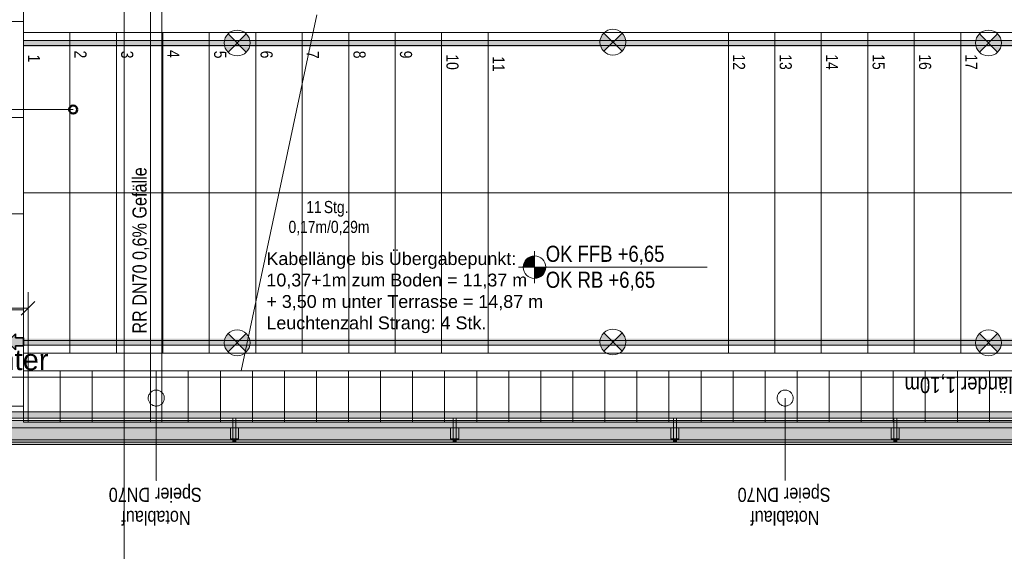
# Model space of a CAD drawing. Extents: x -620 to 300, y 62 to 1112.
# Tile 119 of 235: x -139 to -16, y 198 to 264. Entities that reach past the tile are written whole.
import ezdxf
from ezdxf.lldxf.tags import DXFTag

# ---------------------------------------------------------------- set-up
doc = ezdxf.new("R2010")
doc.units = 0
doc.layers.get('0').update_dxf_attribs({"lineweight": 13})
for name, color, linetype, lineweight, true_color in [('00_ E_ST_Handlaufleuchte', 7, 'Continuous', 13, 0xb2b200), ('00_E_ST_Handlaufleuchte_Bem', 7, 'Continuous', 5, 0x7d7d00), ('00_E_ST_Handlaufleuchte_Kabel', 3, 'Continuous', 18, 0x00ff00), ('00_E_ST_Handlaufleuchte_Übergabepunkte unter Terrassenplatte', 3, 'Continuous', 35, 0x00ff00), ('00_E_ST_Handlaufleuchte–Handlauf-Position', 7, 'Continuous', 5, 0x0000b2), ('30 -33 Aussenwände- 7 Fassade_ Elemente', 7, 'Continuous', 9, 0x00aacc), ('30 -35 Decken- 2.2 Treppen Außen', 9, 'Continuous', 9, 0x808080), ('30 -36 Dächer- 3 Dachbeläge', 7, 'Continuous', 15, 0x9999ff), ('30 -36 Dächer- 4 Dachbekleidungen', 7, 'Continuous', 9, 0xccccff), ('60- 61 allgemeine Ausstattung- 4 Terrassen', 9, 'Continuous', 9, 0x808080), ('70 -72 Beschriftung- 1 Beschriftung allgemein', 7, 'Continuous', 9, 0xff6633), ('70 -75 Raumstempel-2 Verweislinie', 3, 'Continuous', 9, 0x00ff00)]:
    doc.layers.add(name, color=color, linetype=linetype, lineweight=lineweight, true_color=true_color)
for name, color, linetype, lineweight in [('00_E_ST_Handlaufleuchte_Kabel_Text', 7, 'Continuous', 13), ('40 -41 Abwasser_Wasser_Gas- 1 Abwasser + sanitäre Anlagen', 7, 'Continuous', 9), ('40 -41 Abwasser_Wasser_Gas- 2 Wasser-1', 7, 'Continuous', 15), ('70 -71 Achsen- 1 Gebäudeachsen', 7, 'STRICHPUNKT2-A06CPVE5L0', 18), ('70 -72 Beschriftung- 5 Höhenkoten-A06CPVE2L0', 7, 'Continuous', 15)]:
    doc.layers.add(name, color=color, linetype=linetype, lineweight=lineweight)
doc.styles.get("Standard").update_dxf_attribs({"font": 'ARIALN.TTF'})
tags = doc.linetypes.add('grob-A06CPVE1L0', pattern=[14, 3, -8, 3]).pattern_tags.tags
tags[8:9] = [DXFTag(74, 4), DXFTag(75, 0), DXFTag(340, '0'), DXFTag(46, 0.0), DXFTag(50, 0.0), DXFTag(44, 0.0), DXFTag(45, 0.0)]
tags[6:7] = [DXFTag(74, 4), DXFTag(75, 0), DXFTag(340, '0'), DXFTag(46, 0.0), DXFTag(50, 0.0), DXFTag(44, 0.0), DXFTag(45, 0.0)]
tags[4:5] = [DXFTag(74, 4), DXFTag(75, 0), DXFTag(340, '0'), DXFTag(46, 0.0), DXFTag(50, 0.0), DXFTag(44, 0.0), DXFTag(45, 0.0)]
tags = doc.linetypes.add('STRICHPUNKT2-A06CPVE5L0', pattern=[12.7, 6.35, -3.175, 0, -3.175]).pattern_tags.tags
tags[10:11] = [DXFTag(74, 4), DXFTag(75, 0), DXFTag(340, '0'), DXFTag(46, 0.0), DXFTag(50, 0.0), DXFTag(44, 0.0), DXFTag(45, 0.0)]
tags[8:9] = [DXFTag(74, 4), DXFTag(75, 0), DXFTag(340, '0'), DXFTag(46, 0.0), DXFTag(50, 0.0), DXFTag(44, 0.0), DXFTag(45, 0.0)]
tags[6:7] = [DXFTag(74, 4), DXFTag(75, 0), DXFTag(340, '0'), DXFTag(46, 0.0), DXFTag(50, 0.0), DXFTag(44, 0.0), DXFTag(45, 0.0)]
tags[4:5] = [DXFTag(74, 4), DXFTag(75, 0), DXFTag(340, '0'), DXFTag(46, 0.0), DXFTag(50, 0.0), DXFTag(44, 0.0), DXFTag(45, 0.0)]

# ---------------------------------------------------------------- blocks, each defined once
blk = doc.blocks.new('Referenz-A06CPVE6L0')
at = {"layer": '30 -33 Aussenwände- 7 Fassade_ Elemente', "color": 0, "linetype": 'Continuous', "ltscale": 0.13}
blk.add_line((31.62, 211.65), (-401.58, 211.65), dxfattribs=at)
at = {"layer": '30 -35 Decken- 2.2 Treppen Außen', "color": 0, "linetype": 'Continuous', "ltscale": 0.13}
for p, q in [((-138.16, 264.65), (-138.16, 262.45)), ((-138.16, 264.65), (-138.16, 262.45)), ((-110.98, 220.25), (-101.54, 264.65)), ((-138.16, 262.45), (-132.36, 262.45)), ((-138.16, 222.45), (-138.16, 262.45)), ((-138.16, 262.45), (-102.01, 262.45)), ((-138.16, 262.45), (-132.36, 262.45)), ((-138.16, 222.45), (-138.16, 262.45)), ((-138.16, 262.45), (25.24, 262.45)), ((-132.36, 262.45), (-126.56, 262.45)), ((-132.36, 222.45), (-132.36, 262.45)), ((-132.36, 262.45), (-126.56, 262.45)), ((-132.36, 222.45), (-132.36, 262.45)), ((-126.56, 262.45), (-120.76, 262.45)), ((-126.56, 222.45), (-126.56, 262.45)), ((-126.56, 262.45), (-120.76, 262.45)), ((-126.56, 222.45), (-126.56, 262.45)), ((-120.76, 262.45), (-114.96, 262.45)), ((-120.76, 222.45), (-120.76, 262.45)), ((-120.76, 262.45), (-114.96, 262.45)), ((-120.76, 222.45), (-120.76, 262.45)), ((-109.16, 262.45), (-114.96, 262.45)), ((-114.96, 262.45), (-114.96, 222.45)), ((-114.96, 262.45), (-109.16, 262.45)), ((-114.96, 222.45), (-114.96, 262.45)), ((-109.16, 228.81), (-109.16, 262.45)), ((-103.36, 262.45), (-109.16, 262.45)), ((-109.16, 262.45), (-103.36, 262.45)), ((-109.16, 222.45), (-109.16, 262.45)), ((-103.36, 256.1), (-103.36, 262.45)), ((-102.01, 262.45), (-103.36, 262.45)), ((-103.36, 262.45), (-97.56, 262.45)), ((-103.36, 222.45), (-103.36, 262.45)), ((25.24, 262.45), (-102.01, 262.45)), ((-97.56, 262.45), (-91.76, 262.45)), ((-97.56, 222.45), (-97.56, 262.45)), ((-91.76, 262.45), (-85.96, 262.45)), ((-91.76, 222.45), (-91.76, 262.45)), ((-85.96, 262.45), (-80.16, 262.45)), ((-85.96, 222.45), (-85.96, 262.45)), ((-80.16, 262.45), (-50.16, 262.45)), ((-80.16, 222.45), (-80.16, 262.45)), ((-50.16, 262.45), (-44.36, 262.45)), ((-50.16, 222.45), (-50.16, 262.45)), ((-44.36, 262.45), (-38.56, 262.45)), ((-44.36, 222.45), (-44.36, 262.45)), ((-38.56, 262.45), (-32.76, 262.45)), ((-38.56, 222.45), (-38.56, 262.45)), ((-32.76, 262.45), (-26.96, 262.45)), ((-32.76, 222.45), (-32.76, 262.45)), ((-26.96, 262.45), (-21.16, 262.45)), ((-26.96, 222.45), (-26.96, 262.45)), ((-21.16, 262.45), (-15.36, 262.45)), ((-21.16, 222.45), (-21.16, 262.45)), ((-138.16, 260.85), (-138.16, 261.45)), ((-138.16, 261.45), (-102.22, 261.45)), ((25.24, 261.45), (-138.16, 261.45)), ((-138.16, 261.45), (-138.16, 260.85)), ((-102.35, 260.85), (-138.16, 260.85)), ((-138.16, 260.85), (25.24, 260.85)), ((25.24, 260.85), (-102.35, 260.85)), ((-102.22, 261.45), (25.24, 261.45)), ((-138.16, 242.45), (-106.26, 242.45)), ((-138.16, 242.45), (25.24, 242.45)), ((-110.17, 224.05), (-138.16, 224.05)), ((-138.16, 224.05), (-138.16, 223.45)), ((-138.16, 224.05), (25.24, 224.05)), ((-138.16, 223.45), (-138.16, 224.05)), ((25.24, 224.05), (-110.17, 224.05)), ((-138.16, 223.45), (-110.3, 223.45)), ((25.24, 223.45), (-138.16, 223.45)), ((-110.3, 223.45), (25.24, 223.45)), ((-138.16, 222.45), (-132.36, 222.45)), ((-110.51, 222.45), (-138.16, 222.45)), ((-138.16, 222.45), (-138.16, 220.25)), ((-138.16, 222.45), (-132.36, 222.45)), ((25.24, 222.45), (-138.16, 222.45)), ((-138.16, 222.45), (-138.16, 220.25)), ((-132.36, 222.45), (-126.56, 222.45)), ((-132.36, 222.45), (-126.56, 222.45)), ((-126.56, 222.45), (-120.76, 222.45)), ((-126.56, 222.45), (-120.76, 222.45)), ((-120.76, 222.45), (-114.96, 222.45)), ((-120.76, 222.45), (-114.96, 222.45)), ((-114.96, 222.45), (-110.51, 222.45)), ((-114.96, 222.45), (-109.16, 222.45)), ((25.24, 222.45), (-110.51, 222.45)), ((-109.16, 222.45), (-103.36, 222.45)), ((-103.36, 222.45), (-97.56, 222.45)), ((-97.56, 222.45), (-91.76, 222.45)), ((-91.76, 222.45), (-85.96, 222.45)), ((-85.96, 222.45), (-80.16, 222.45)), ((-80.16, 222.45), (-50.16, 222.45)), ((-50.16, 222.45), (-44.36, 222.45)), ((-44.36, 222.45), (-38.56, 222.45)), ((-38.56, 222.45), (-32.76, 222.45)), ((-32.76, 222.45), (-26.96, 222.45)), ((-26.96, 222.45), (-21.16, 222.45)), ((-21.16, 222.45), (-15.36, 222.45)), ((-138.16, 220.25), (-110.98, 220.25)), ((-138.16, 220.25), (25.24, 220.25)), ((-110.98, 220.25), (25.24, 220.25))]:
    blk.add_line(p, q, dxfattribs=at)
at = {"layer": '30 -35 Decken- 2.2 Treppen Außen', "color": 0, "linetype": 'grob-A06CPVE1L0', "ltscale": 0.13}
for p, q in [((-110.98, 220.25), (-101.54, 264.65)), ((-97.56, 262.45), (-102.01, 262.45)), ((-102.01, 262.45), (25.24, 262.45)), ((-97.56, 222.45), (-97.56, 262.45)), ((-97.56, 262.45), (-91.76, 262.45)), ((-91.76, 262.45), (-85.96, 262.45)), ((-91.76, 222.45), (-91.76, 262.45)), ((-85.96, 262.45), (-80.16, 262.45)), ((-85.96, 222.45), (-85.96, 262.45)), ((-80.16, 262.45), (-50.16, 262.45)), ((-80.16, 222.45), (-80.16, 262.45)), ((-50.16, 262.45), (-44.36, 262.45)), ((-50.16, 222.45), (-50.16, 262.45)), ((-44.36, 262.45), (-38.56, 262.45)), ((-44.36, 222.45), (-44.36, 262.45)), ((-38.56, 262.45), (-32.76, 262.45)), ((-38.56, 222.45), (-38.56, 262.45)), ((-32.76, 262.45), (-26.96, 262.45)), ((-32.76, 222.45), (-32.76, 262.45)), ((-26.96, 262.45), (-21.16, 262.45)), ((-26.96, 222.45), (-26.96, 262.45)), ((-21.16, 262.45), (-15.36, 262.45)), ((-21.16, 222.45), (-21.16, 262.45)), ((-103.36, 222.45), (-103.36, 256.1)), ((-106.26, 242.45), (25.24, 242.45)), ((-109.16, 222.45), (-109.16, 228.81)), ((-110.51, 222.45), (-109.16, 222.45)), ((25.24, 222.45), (-110.51, 222.45)), ((-109.16, 222.45), (-103.36, 222.45)), ((-103.36, 222.45), (-97.56, 222.45)), ((-97.56, 222.45), (-91.76, 222.45)), ((-91.76, 222.45), (-85.96, 222.45)), ((-85.96, 222.45), (-80.16, 222.45)), ((-80.16, 222.45), (-50.16, 222.45)), ((-50.16, 222.45), (-44.36, 222.45)), ((-44.36, 222.45), (-38.56, 222.45)), ((-38.56, 222.45), (-32.76, 222.45)), ((-32.76, 222.45), (-26.96, 222.45)), ((-26.96, 222.45), (-21.16, 222.45)), ((-21.16, 222.45), (-15.36, 222.45)), ((-110.98, 220.25), (25.24, 220.25))]:
    blk.add_line(p, q, dxfattribs=at)
at = {"layer": '30 -36 Dächer- 3 Dachbeläge', "color": 0, "linetype": 'Continuous', "ltscale": 0.15}
for p, q in [((-403.78, 214.05), (31.02, 214.05)), ((31.02, 211.05), (-403.78, 211.05))]:
    blk.add_line(p, q, dxfattribs=at)
at = {"layer": '30 -36 Dächer- 3 Dachbeläge', "color": 0, "lineweight": 9}
for p, q in [((-111.63, 211.75), (-112.03, 211.75)), ((-112.03, 211.75), (-112.03, 211.35)), ((-111.63, 211.35), (-111.63, 211.75)), ((-84.13, 211.75), (-84.53, 211.75)), ((-84.53, 211.75), (-84.53, 211.35)), ((-84.13, 211.35), (-84.13, 211.75)), ((-56.63, 211.75), (-57.03, 211.75)), ((-57.03, 211.75), (-57.03, 211.35)), ((-56.63, 211.35), (-56.63, 211.75)), ((-29.13, 211.75), (-29.53, 211.75)), ((-29.53, 211.75), (-29.53, 211.35)), ((-29.13, 211.35), (-29.13, 211.75))]:
    blk.add_line(p, q, dxfattribs=at)
at = {"layer": '30 -36 Dächer- 3 Dachbeläge', "color": 0, "lineweight": 0}
for points in [[(-403.78, 211.05), (-403.78, 214.05), (31.02, 211.05)], [(31.02, 211.05), (-403.78, 214.05), (31.02, 214.05)], [(-112.03, 211.75), (-111.63, 211.75), (-112.03, 211.35)], [(-112.03, 211.35), (-111.63, 211.75), (-111.63, 211.35)], [(-84.53, 211.75), (-84.13, 211.75), (-84.53, 211.35)], [(-84.53, 211.35), (-84.13, 211.75), (-84.13, 211.35)], [(-57.03, 211.75), (-56.63, 211.75), (-57.03, 211.35)], [(-57.03, 211.35), (-56.63, 211.75), (-56.63, 211.35)], [(-29.53, 211.75), (-29.13, 211.75), (-29.53, 211.35)], [(-29.53, 211.35), (-29.13, 211.75), (-29.13, 211.35)]]:
    blk.add_solid(points, dxfattribs=at)
at = {"layer": '30 -36 Dächer- 4 Dachbekleidungen', "color": 0, "linetype": 'Continuous', "ltscale": 0.13}
for p, q in [((31.02, 215.15), (-405.38, 215.15)), ((-404.58, 214.35), (31.02, 214.35)), ((-111.63, 214.35), (-112.03, 214.35)), ((-112.03, 214.35), (-112.03, 213.15)), ((-111.63, 213.15), (-111.63, 214.35)), ((-84.13, 214.35), (-84.53, 214.35)), ((-84.53, 214.35), (-84.53, 213.15)), ((-84.13, 213.15), (-84.13, 214.35)), ((-56.63, 214.35), (-57.03, 214.35)), ((-57.03, 214.35), (-57.03, 213.15)), ((-56.63, 213.15), (-56.63, 214.35)), ((-29.13, 214.35), (-29.53, 214.35)), ((-29.53, 214.35), (-29.53, 213.15)), ((-29.13, 213.15), (-29.13, 214.35)), ((31.02, 213.15), (-403.38, 213.15)), ((-112.33, 213.15), (-112.33, 211.75)), ((-112.03, 211.75), (-112.03, 213.15)), ((-111.63, 213.15), (-111.63, 211.75)), ((-111.33, 213.15), (-111.33, 211.75)), ((-84.83, 213.15), (-84.83, 211.75)), ((-84.53, 211.75), (-84.53, 213.15)), ((-84.13, 213.15), (-84.13, 211.75)), ((-83.83, 213.15), (-83.83, 211.75)), ((-57.33, 213.15), (-57.33, 211.75)), ((-57.03, 211.75), (-57.03, 213.15)), ((-56.63, 213.15), (-56.63, 211.75)), ((-56.33, 213.15), (-56.33, 211.75)), ((-29.83, 213.15), (-29.83, 211.75)), ((-29.53, 211.75), (-29.53, 213.15)), ((-29.13, 213.15), (-29.13, 211.75)), ((-28.83, 213.15), (-28.83, 211.75)), ((-112.33, 211.75), (-112.03, 211.75)), ((-111.63, 211.75), (-112.03, 211.75)), ((-111.33, 211.75), (-111.63, 211.75)), ((-84.83, 211.75), (-84.53, 211.75)), ((-84.13, 211.75), (-84.53, 211.75)), ((-83.83, 211.75), (-84.13, 211.75)), ((-57.33, 211.75), (-57.03, 211.75)), ((-56.63, 211.75), (-57.03, 211.75)), ((-56.33, 211.75), (-56.63, 211.75)), ((-29.83, 211.75), (-29.53, 211.75)), ((-29.13, 211.75), (-29.53, 211.75)), ((-28.83, 211.75), (-29.13, 211.75)), ((-401.58, 211.35), (31.02, 211.35))]:
    blk.add_line(p, q, dxfattribs=at)
at = {"layer": '40 -41 Abwasser_Wasser_Gas- 1 Abwasser + sanitäre Anlagen', "color": 0, "linetype": 'grob-A06CPVE1L0', "ltscale": 0.13}
for p, q in [((-122.28, 213.85), (-122.28, 327.63)), ((-120.88, 328.12), (-120.88, 213.85)), ((-120.88, 213.85), (-122.28, 213.85))]:
    blk.add_line(p, q, dxfattribs=at)
at = {"layer": '40 -41 Abwasser_Wasser_Gas- 2 Wasser-1', "color": 0, "linetype": 'Continuous', "ltscale": 0.15}
for p, q in [((-122.33, 217.51), (-122.26, 217.58)), ((-122.26, 217.58), (-122.19, 217.65)), ((-122.19, 217.65), (-122.11, 217.7)), ((-122.11, 217.7), (-122.02, 217.75)), ((-122.02, 217.75), (-121.93, 217.79)), ((-121.93, 217.79), (-121.84, 217.82)), ((-121.84, 217.82), (-121.74, 217.84)), ((-121.74, 217.84), (-121.64, 217.85)), ((-121.64, 217.85), (-121.55, 217.85)), ((-121.55, 217.85), (-121.45, 217.84)), ((-121.45, 217.84), (-121.35, 217.83)), ((-121.35, 217.83), (-121.26, 217.8)), ((-121.26, 217.8), (-121.17, 217.76)), ((-121.17, 217.76), (-121.08, 217.72)), ((-121.08, 217.72), (-121, 217.67)), ((-121, 217.67), (-120.92, 217.61)), ((-120.92, 217.61), (-120.85, 217.54)), ((-43.83, 217.51), (-43.76, 217.58)), ((-43.76, 217.58), (-43.69, 217.65)), ((-43.69, 217.65), (-43.61, 217.7)), ((-43.61, 217.7), (-43.52, 217.75)), ((-43.52, 217.75), (-43.43, 217.79)), ((-43.43, 217.79), (-43.34, 217.82)), ((-43.34, 217.82), (-43.24, 217.84)), ((-43.24, 217.84), (-43.14, 217.85)), ((-43.14, 217.85), (-43.05, 217.85)), ((-43.05, 217.85), (-42.95, 217.84)), ((-42.95, 217.84), (-42.85, 217.83)), ((-42.85, 217.83), (-42.76, 217.8)), ((-42.76, 217.8), (-42.67, 217.76)), ((-42.67, 217.76), (-42.58, 217.72)), ((-42.58, 217.72), (-42.5, 217.67)), ((-42.5, 217.67), (-42.42, 217.61)), ((-42.42, 217.61), (-42.35, 217.54)), ((-122.58, 216.89), (-122.57, 216.98)), ((-122.58, 216.79), (-122.58, 216.89)), ((-122.57, 216.69), (-122.58, 216.79)), ((-122.57, 216.98), (-122.55, 217.08)), ((-122.54, 216.59), (-122.57, 216.69)), ((-122.55, 217.08), (-122.53, 217.17)), ((-122.51, 216.5), (-122.54, 216.59)), ((-122.53, 217.17), (-122.49, 217.27)), ((-122.48, 216.41), (-122.51, 216.5)), ((-122.49, 217.27), (-122.44, 217.35)), ((-122.43, 216.33), (-122.48, 216.41)), ((-122.44, 217.35), (-122.39, 217.44)), ((-122.37, 216.24), (-122.43, 216.33)), ((-122.39, 217.44), (-122.33, 217.51)), ((-120.85, 217.54), (-120.79, 217.46)), ((-120.79, 217.46), (-120.73, 217.38)), ((-120.71, 216.35), (-120.77, 216.27)), ((-120.73, 217.38), (-120.68, 217.3)), ((-120.67, 216.44), (-120.71, 216.35)), ((-120.68, 217.3), (-120.64, 217.21)), ((-120.63, 216.53), (-120.67, 216.44)), ((-120.64, 217.21), (-120.61, 217.11)), ((-120.6, 216.63), (-120.63, 216.53)), ((-120.61, 217.11), (-120.59, 217.02)), ((-120.59, 216.72), (-120.6, 216.63)), ((-120.59, 217.02), (-120.58, 216.92)), ((-120.58, 216.82), (-120.59, 216.72)), ((-120.58, 216.92), (-120.58, 216.82)), ((-44.08, 216.89), (-44.07, 216.98)), ((-44.08, 216.79), (-44.08, 216.89)), ((-44.07, 216.69), (-44.08, 216.79)), ((-44.07, 216.98), (-44.05, 217.08)), ((-44.04, 216.59), (-44.07, 216.69)), ((-44.05, 217.08), (-44.03, 217.17)), ((-44.01, 216.5), (-44.04, 216.59)), ((-44.03, 217.17), (-43.99, 217.27)), ((-43.98, 216.41), (-44.01, 216.5)), ((-43.99, 217.27), (-43.94, 217.35)), ((-43.93, 216.33), (-43.98, 216.41)), ((-43.94, 217.35), (-43.89, 217.44)), ((-43.87, 216.24), (-43.93, 216.33)), ((-43.89, 217.44), (-43.83, 217.51)), ((-42.35, 217.54), (-42.29, 217.46)), ((-42.29, 217.46), (-42.23, 217.38)), ((-42.21, 216.35), (-42.27, 216.27)), ((-42.23, 217.38), (-42.18, 217.3)), ((-42.17, 216.44), (-42.21, 216.35)), ((-42.18, 217.3), (-42.14, 217.21)), ((-42.13, 216.53), (-42.17, 216.44)), ((-42.14, 217.21), (-42.11, 217.11)), ((-42.1, 216.63), (-42.13, 216.53)), ((-42.11, 217.11), (-42.09, 217.02)), ((-42.09, 216.72), (-42.1, 216.63)), ((-42.09, 217.02), (-42.08, 216.92)), ((-42.08, 216.82), (-42.09, 216.72)), ((-42.08, 216.92), (-42.08, 216.82)), ((-122.31, 216.17), (-122.37, 216.24)), ((-122.24, 216.1), (-122.31, 216.17)), ((-122.16, 216.04), (-122.24, 216.1)), ((-122.08, 215.99), (-122.16, 216.04)), ((-121.99, 215.94), (-122.08, 215.99)), ((-121.9, 215.91), (-121.99, 215.94)), ((-121.81, 215.88), (-121.9, 215.91)), ((-121.71, 215.86), (-121.81, 215.88)), ((-121.61, 215.85), (-121.71, 215.86)), ((-121.51, 215.86), (-121.61, 215.85)), ((-121.42, 215.87), (-121.51, 215.86)), ((-121.32, 215.89), (-121.42, 215.87)), ((-121.23, 215.92), (-121.32, 215.89)), ((-121.14, 215.96), (-121.23, 215.92)), ((-121.05, 216), (-121.14, 215.96)), ((-120.97, 216.06), (-121.05, 216)), ((-120.89, 216.12), (-120.97, 216.06)), ((-120.83, 216.19), (-120.89, 216.12)), ((-120.77, 216.27), (-120.83, 216.19)), ((-43.81, 216.17), (-43.87, 216.24)), ((-43.74, 216.1), (-43.81, 216.17)), ((-43.66, 216.04), (-43.74, 216.1)), ((-43.58, 215.99), (-43.66, 216.04)), ((-43.49, 215.94), (-43.58, 215.99)), ((-43.4, 215.91), (-43.49, 215.94)), ((-43.31, 215.88), (-43.4, 215.91)), ((-43.21, 215.86), (-43.31, 215.88)), ((-43.11, 215.85), (-43.21, 215.86)), ((-43.01, 215.86), (-43.11, 215.85)), ((-42.92, 215.87), (-43.01, 215.86)), ((-42.82, 215.89), (-42.92, 215.87)), ((-42.73, 215.92), (-42.82, 215.89)), ((-42.64, 215.96), (-42.73, 215.92)), ((-42.55, 216), (-42.64, 215.96)), ((-42.47, 216.06), (-42.55, 216)), ((-42.39, 216.12), (-42.47, 216.06)), ((-42.33, 216.19), (-42.39, 216.12)), ((-42.27, 216.27), (-42.33, 216.19))]:
    blk.add_line(p, q, dxfattribs=at)
at = {"layer": '60- 61 allgemeine Ausstattung- 4 Terrassen', "color": 0}
for p, q in [((-138.17, 372.51), (-138.17, 214.05)), ((-138.16, 263.85), (-443.64, 263.85)), ((-138.16, 251.85), (-443.64, 251.85)), ((-138.16, 239.85), (-443.64, 239.85)), ((-138.16, 227.85), (-443.64, 227.85)), ((-138.16, 220.25), (31.62, 220.25)), ((-138.16, 213.85), (-138.16, 220.25)), ((-137.58, 213.85), (-137.58, 220.25)), ((-133.58, 213.85), (-133.58, 220.25)), ((-129.58, 213.85), (-129.58, 220.25)), ((-125.58, 213.85), (-125.58, 220.25)), ((-121.58, 213.85), (-121.58, 220.25)), ((-117.58, 213.85), (-117.58, 220.25)), ((-113.58, 213.85), (-113.58, 220.25)), ((-109.58, 213.85), (-109.58, 220.25)), ((-105.58, 213.85), (-105.58, 220.25)), ((-101.58, 213.85), (-101.58, 220.25)), ((-97.58, 213.85), (-97.58, 220.25)), ((-93.58, 213.85), (-93.58, 220.25)), ((-89.58, 213.85), (-89.58, 220.25)), ((-85.58, 213.85), (-85.58, 220.25)), ((-81.58, 213.85), (-81.58, 220.25)), ((-77.58, 213.85), (-77.58, 220.25)), ((-73.58, 213.85), (-73.58, 220.25)), ((-69.58, 213.85), (-69.58, 220.25)), ((-65.58, 213.85), (-65.58, 220.25)), ((-61.58, 213.85), (-61.58, 220.25)), ((-57.58, 213.85), (-57.58, 220.25)), ((-53.58, 213.85), (-53.58, 220.25)), ((-49.58, 213.85), (-49.58, 220.25)), ((-45.58, 213.85), (-45.58, 220.25)), ((-41.58, 213.85), (-41.58, 220.25)), ((-37.58, 213.85), (-37.58, 220.25)), ((-33.58, 213.85), (-33.58, 220.25)), ((-29.58, 213.85), (-29.58, 220.25)), ((-25.58, 213.85), (-25.58, 220.25)), ((-21.58, 213.85), (-21.58, 220.25)), ((-17.58, 213.85), (-17.58, 220.25)), ((-138.16, 215.85), (-447.78, 215.85)), ((31.62, 213.85), (-138.16, 213.85))]:
    blk.add_line(p, q, dxfattribs=at)
at = {"layer": '60- 61 allgemeine Ausstattung- 4 Terrassen', "color": 0, "linetype": 'Continuous', "lineweight": 18, "ltscale": 0.18}
blk.add_line((31.62, 211.65), (-401.58, 211.65), dxfattribs=at)
at = {"layer": '70 -71 Achsen- 1 Gebäudeachsen', "color": 0, "linetype": 'STRICHPUNKT2-A06CPVE5L0', "ltscale": 0.18}
for p, q in [((-125.58, 1084.39), (-125.58, 84.95)), ((-538.63, 219.45), (76.59, 219.45))]:
    blk.add_line(p, q, dxfattribs=at)
at = {"layer": '70 -72 Beschriftung- 1 Beschriftung allgemein', "color": 0, "linetype": 'Continuous', "ltscale": 0.13}
for p, q in [((-121.58, 216.85), (-121.58, 206.56)), ((-43.08, 216.85), (-43.08, 206.56))]:
    blk.add_line(p, q, dxfattribs=at)
at = {"layer": '70 -72 Beschriftung- 1 Beschriftung allgemein', "color": 0, "linetype": 'Continuous', "lineweight": 5, "ltscale": 0.13}
for p, q in [((-121.58, 206.56), (-121.59, 206.62)), ((-121.59, 206.62), (-121.56, 206.62)), ((-121.56, 206.62), (-121.58, 206.56)), ((-43.08, 206.56), (-43.09, 206.62)), ((-43.09, 206.62), (-43.06, 206.62)), ((-43.06, 206.62), (-43.08, 206.56))]:
    blk.add_line(p, q, dxfattribs=at)
at = {"layer": '70 -72 Beschriftung- 1 Beschriftung allgemein', "color": 0, "lineweight": 0}
for points in [[(-121.58, 206.62), (-121.58, 206.56), (-121.59, 206.62)], [(-121.58, 206.62), (-121.56, 206.62), (-121.58, 206.56)], [(-43.08, 206.62), (-43.08, 206.56), (-43.09, 206.62)], [(-43.08, 206.62), (-43.06, 206.62), (-43.08, 206.56)]]:
    blk.add_solid(points, dxfattribs=at)
at = {"layer": '70 -72 Beschriftung- 5 Höhenkoten-A06CPVE2L0', "color": 0, "linetype": 'Continuous', "ltscale": 0.15}
for p, q in [((-74.36, 231.18), (-74.36, 235.18)), ((-74.36, 233.18), (-74.36, 234.58)), ((-74.36, 234.58), (-74.36, 233.18)), ((-76.36, 233.18), (-52.8, 233.18)), ((-75.76, 233.18), (-74.36, 233.18)), ((-74.36, 233.18), (-75.76, 233.18)), ((-72.96, 233.18), (-74.36, 233.18)), ((-74.36, 233.18), (-74.36, 231.78)), ((-74.36, 233.18), (-72.96, 233.18)), ((-74.36, 231.78), (-74.36, 233.18))]:
    blk.add_line(p, q, dxfattribs=at)
for major_axis in [(0, 1.4), (1.4, 0), (-1.4, 0), (0, -1.4)]:
    blk.add_ellipse((-74.36, 233.18), major_axis=major_axis, ratio=1, start_param=0, end_param=1.570796, dxfattribs=at)
at = {"layer": '70 -72 Beschriftung- 5 Höhenkoten-A06CPVE2L0', "color": 0, "lineweight": 0}
for points in [[(-75.69, 233.18), (-75.74, 233.4), (-75.69, 233.62)], [(-75.6, 233.18), (-75.69, 233.62), (-75.6, 233.82)], [(-75.69, 233.18), (-75.69, 233.62), (-75.6, 233.18)], [(-75.49, 233.18), (-75.6, 233.82), (-75.49, 234.01)], [(-75.6, 233.18), (-75.6, 233.82), (-75.49, 233.18)], [(-75.35, 233.18), (-75.49, 234.01), (-75.35, 234.17)], [(-75.49, 233.18), (-75.49, 234.01), (-75.35, 233.18)], [(-75.18, 233.18), (-75.35, 234.17), (-75.18, 234.32)], [(-75.35, 233.18), (-75.35, 234.17), (-75.18, 233.18)], [(-74.99, 233.18), (-75.18, 234.32), (-74.99, 234.43)], [(-75.18, 233.18), (-75.18, 234.32), (-74.99, 233.18)], [(-74.79, 233.18), (-74.99, 234.43), (-74.79, 234.51)], [(-74.99, 233.18), (-74.99, 234.43), (-74.79, 233.18)], [(-74.57, 233.18), (-74.79, 234.51), (-74.57, 234.57)], [(-74.79, 233.18), (-74.79, 234.51), (-74.57, 233.18)], [(-74.36, 233.18), (-74.57, 234.57), (-74.36, 234.58)], [(-74.57, 233.18), (-74.57, 234.57), (-74.36, 233.18)], [(-75.74, 233.18), (-75.76, 233.18), (-75.74, 233.4)], [(-75.74, 233.18), (-75.74, 233.4), (-75.69, 233.18)], [(-74.36, 231.78), (-74.36, 233.18), (-74.14, 231.8)], [(-74.14, 231.8), (-74.36, 233.18), (-74.14, 233.18)], [(-74.14, 231.8), (-74.14, 233.18), (-73.92, 231.85)], [(-73.92, 231.85), (-74.14, 233.18), (-73.92, 233.18)], [(-73.92, 231.85), (-73.92, 233.18), (-73.72, 231.94)], [(-73.72, 231.94), (-73.92, 233.18), (-73.72, 233.18)], [(-73.72, 231.94), (-73.72, 233.18), (-73.53, 232.05)], [(-73.53, 232.05), (-73.72, 233.18), (-73.53, 233.18)], [(-73.53, 232.05), (-73.53, 233.18), (-73.37, 232.19)], [(-73.37, 232.19), (-73.53, 233.18), (-73.37, 233.18)], [(-73.37, 232.19), (-73.37, 233.18), (-73.22, 232.36)], [(-73.22, 232.36), (-73.37, 233.18), (-73.22, 233.18)], [(-73.22, 232.36), (-73.22, 233.18), (-73.11, 232.55)], [(-73.11, 232.55), (-73.22, 233.18), (-73.11, 233.18)], [(-73.11, 232.55), (-73.11, 233.18), (-73.02, 232.75)], [(-73.02, 232.75), (-73.11, 233.18), (-73.02, 233.18)], [(-73.02, 232.75), (-73.02, 233.18), (-72.97, 232.96)], [(-72.97, 232.96), (-73.02, 233.18), (-72.97, 233.18)], [(-72.97, 232.96), (-72.97, 233.18), (-72.96, 233.18)]]:
    blk.add_solid(points, dxfattribs=at)
at = {"layer": '70 -75 Raumstempel-2 Verweislinie', "color": 0, "linetype": 'Continuous', "ltscale": 0.13}
blk.add_line((-147.99, 252.85), (-131.95, 252.85), dxfattribs=at)
at = {"layer": '70 -75 Raumstempel-2 Verweislinie', "color": 0, "linetype": 'ByBlock', "lineweight": 50, "ltscale": 0.5}
blk.add_circle((-131.95, 252.85), 0.5, dxfattribs=at)
at = {"layer": '30 -35 Decken- 2.2 Treppen Außen', "color": 0, "linetype": 'ByBlock', "ltscale": 0.13, "char_height": 1.5103, "attachment_point": 1}
for s, insert, rotation in [('{\\fArial Narrow;1}', (-136.08, 259.7), 270.001), ('{\\fArial Narrow;1}', (-136.08, 259.7), 270.001), ('{\\fArial Narrow;2}', (-130.28, 260.21), 270.001), ('{\\fArial Narrow;2}', (-130.28, 260.21), 270.001), ('{\\fArial Narrow;3}', (-124.45, 260.18), 270.001), ('{\\fArial Narrow;3}', (-124.45, 260.18), 270.001), ('{\\fArial Narrow;4}', (-118.68, 260.27), 270.001), ('{\\fArial Narrow;4}', (-118.68, 260.27), 270.001), ('{\\fArial Narrow;5}', (-112.85, 260.18), 270.001), ('{\\fArial Narrow;5}', (-112.85, 260.18), 270.001), ('{\\fArial Narrow;6}', (-107.05, 260.19), 270.001), ('{\\fArial Narrow;6}', (-107.05, 260.19), 270.001), ('{\\fArial Narrow;7}', (-101.28, 260.16), 270.001), ('{\\fArial Narrow;7}', (-101.28, 260.16), 270.001), ('{\\fArial Narrow;8}', (-95.45, 260.18), 270.001), ('{\\fArial Narrow;8}', (-95.45, 260.18), 270.001), ('{\\fArial Narrow;9}', (-89.65, 260.18), 270.001), ('{\\fArial Narrow;9}', (-89.65, 260.18), 270.001), ('{\\fArial Narrow;10}', (-83.85, 259.73), 270.001), ('{\\fArial Narrow;10}', (-83.85, 259.73), 270.001), ('{\\fArial Narrow;12}', (-48.08, 259.72), 270.001), ('{\\fArial Narrow;12}', (-48.08, 259.72), 270.001), ('{\\fArial Narrow;13}', (-42.25, 259.73), 270.001), ('{\\fArial Narrow;13}', (-42.25, 259.73), 270.001), ('{\\fArial Narrow;14}', (-36.48, 259.73), 270.001), ('{\\fArial Narrow;14}', (-36.48, 259.73), 270.001), ('{\\fArial Narrow;15}', (-30.65, 259.74), 270.001), ('{\\fArial Narrow;15}', (-30.65, 259.74), 270.001), ('{\\fArial Narrow;16}', (-24.85, 259.73), 270.001), ('{\\fArial Narrow;16}', (-24.85, 259.73), 270.001), ('{\\fArial Narrow;17}', (-19.08, 259.73), 270.001), ('{\\fArial Narrow;17}', (-19.08, 259.73), 270.001), ('{\\fArial Narrow;11}', (-78.08, 259.49), 270.001), ('{\\fArial Narrow;11}', (-78.08, 259.49), 270.001), ('{\\fArial Narrow;11}', (-102.85, 241.44), 0.001), ('{\\fArial Narrow;11}', (-102.85, 241.44), 0.001), ('{\\fArial Narrow;Stg.}', (-100.66, 241.44), 0.001), ('{\\fArial Narrow;Stg.}', (-100.66, 241.44), 0.001), ('{\\fArial Narrow;0,17m/0,29m}', (-105.07, 238.96), 0.001), ('{\\fArial Narrow;0,17m/0,29m}', (-105.07, 238.96), 0.001)]:
    blk.add_mtext(s, dxfattribs=dict(at, insert=insert, rotation=rotation))
at = {"layer": '70 -72 Beschriftung- 1 Beschriftung allgemein', "color": 0, "linetype": 'Continuous', "ltscale": 0.13, "attachment_point": 1}
for s, insert, char_height, rotation in [('{\\fArial Narrow;RR DN70 0,6% Gefälle}', (-124.55, 224.89), 1.7621, 90), ('{\\fArial Narrow;BRH Geländer 1,10m}', (-6.12, 217.47), 2.0138, 180), ('{\\fArial Narrow;DN70}', (-122.35, 203.9), 1.7621, 180), ('{\\fArial Narrow;Speier}', (-115.9, 203.9), 1.7621, 180), ('{\\fArial Narrow;DN70}', (-43.85, 203.9), 1.7621, 180), ('{\\fArial Narrow;Speier}', (-37.4, 203.9), 1.7621, 180), ('{\\fArial Narrow;Notablauf}', (-117.3, 201.02), 1.7621, 180), ('{\\fArial Narrow;Notablauf}', (-38.8, 201.02), 1.7621, 180)]:
    blk.add_mtext(s, dxfattribs=dict(at, insert=insert, char_height=char_height, rotation=rotation))
at = {"layer": '70 -72 Beschriftung- 5 Höhenkoten-A06CPVE2L0', "color": 0, "linetype": 'Continuous', "ltscale": 0.15, "char_height": 2.0138, "attachment_point": 1}
for s, insert in [('{\\fArial Narrow;OK FFB +6,65}', (-72.96, 235.86)), ('{\\fArial Narrow;OK RB +6,65}', (-72.96, 232.62))]:
    blk.add_mtext(s, dxfattribs=dict(at, insert=insert))
blk = doc.blocks.new('Blockreferenz-A06CPVEIL0')
at = {"lineweight": -2}
for points in [[(-65.72, 262.39), (-64.58, 261.25), (-65.72, 260.12), (-65.97, 260.45), (-66.13, 260.84), (-66.19, 261.25), (-66.13, 261.67), (-65.97, 262.06)], [(-64.58, 261.25), (-63.44, 262.39), (-63.19, 262.06), (-63.03, 261.67), (-62.97, 261.25), (-63.03, 260.84), (-63.19, 260.45), (-63.44, 260.12)]]:
    blk.add_hatch(color=0, dxfattribs=at).paths.add_polyline_path(points)
at = {"color": 0, "lineweight": -2}
for p, q in [((-65.72, 260.12), (-63.44, 262.39)), ((-65.72, 262.39), (-63.44, 260.12))]:
    blk.add_line(p, q, dxfattribs=at)
blk.add_circle((-64.58, 261.25), 1.61, dxfattribs=at)
blk = doc.blocks.new('Polygon-A06CPVFIL0')
at = {"linetype": 'ByBlock', "lineweight": -2, "ltscale": 0.13}
blk.add_hatch(color=0, dxfattribs=at).paths.add_polyline_path([(-138.16, 261.45), (34.82, 261.45), (34.82, 372.51), (35.62, 372.51), (35.62, 260.65), (-138.16, 260.65)])
blk = doc.blocks.new('Blockreferenz-A06CPVFKL0')
at = {"lineweight": -2}
for points in [[(-65.72, 224.99), (-64.58, 223.85), (-65.72, 222.72), (-65.97, 223.05), (-66.13, 223.44), (-66.19, 223.85), (-66.13, 224.27), (-65.97, 224.66)], [(-64.58, 223.85), (-63.44, 224.99), (-63.19, 224.66), (-63.03, 224.27), (-62.97, 223.85), (-63.03, 223.44), (-63.19, 223.05), (-63.44, 222.72)]]:
    blk.add_hatch(color=0, dxfattribs=at).paths.add_polyline_path(points)
at = {"color": 0, "lineweight": -2}
for p, q in [((-65.72, 222.72), (-63.44, 224.99)), ((-65.72, 224.99), (-63.44, 222.72))]:
    blk.add_line(p, q, dxfattribs=at)
blk.add_circle((-64.58, 223.85), 1.61, dxfattribs=at)
blk = doc.blocks.new('Blockreferenz-A06CPVFML0')
at = {"lineweight": -2}
for points in [[(-18.83, 262.29), (-17.69, 261.15), (-18.83, 260.02), (-19.08, 260.35), (-19.24, 260.74), (-19.3, 261.15), (-19.24, 261.57), (-19.08, 261.96)], [(-17.69, 261.15), (-16.55, 262.29), (-16.3, 261.96), (-16.14, 261.57), (-16.08, 261.15), (-16.14, 260.74), (-16.3, 260.35), (-16.55, 260.02)]]:
    blk.add_hatch(color=0, dxfattribs=at).paths.add_polyline_path(points)
at = {"color": 0, "lineweight": -2}
for p, q in [((-18.83, 260.02), (-16.55, 262.29)), ((-18.83, 262.29), (-16.55, 260.02))]:
    blk.add_line(p, q, dxfattribs=at)
blk.add_circle((-17.69, 261.15), 1.61, dxfattribs=at)
blk = doc.blocks.new('Polygon-A06CPVG6L0')
at = {"color": 0, "linetype": 'ByBlock', "lineweight": -2, "ltscale": 0.13}
blk.add_solid([(-138.16, 224.25), (35.62, 224.25), (-138.16, 223.45), (35.62, 223.45)], dxfattribs=at)
blk = doc.blocks.new('Blockreferenz-A06CPVGML0')
at = {"lineweight": -2}
for points in [[(-112.62, 262.29), (-111.48, 261.15), (-112.62, 260.02), (-112.87, 260.35), (-113.03, 260.74), (-113.09, 261.15), (-113.03, 261.57), (-112.87, 261.96)], [(-111.48, 261.15), (-110.34, 262.29), (-110.09, 261.96), (-109.93, 261.57), (-109.87, 261.15), (-109.93, 260.74), (-110.09, 260.35), (-110.34, 260.02)]]:
    blk.add_hatch(color=0, dxfattribs=at).paths.add_polyline_path(points)
at = {"color": 0, "lineweight": -2}
for p, q in [((-112.62, 260.02), (-110.34, 262.29)), ((-112.62, 262.29), (-110.34, 260.02))]:
    blk.add_line(p, q, dxfattribs=at)
blk.add_circle((-111.48, 261.15), 1.61, dxfattribs=at)
blk = doc.blocks.new('Maß-A06CPVGSL0')
at = {"color": 0, "linetype": 'ByBlock', "lineweight": -2, "ltscale": 0.13}
for p, q in [((-165.98, 230.05), (-165.98, 218.05)), ((-137.58, 230.05), (-137.58, 218.05)), ((-165.13, 228.9), (-166.83, 227.2)), ((-136.73, 228.9), (-138.43, 227.2)), ((-165.98, 228.05), (-137.58, 228.05))]:
    blk.add_line(p, q, dxfattribs=at)
at = {"color": 0, "linetype": 'ByBlock', "lineweight": -2, "ltscale": 0.13, "insert": (-154.44, 231.52), "char_height": 2.6, "attachment_point": 1}
blk.add_mtext('{\\fArial Narrow|b0|i1;1.42}', dxfattribs=at)
blk = doc.blocks.new('Polygon-A06CPVH4L0')
at = {"linetype": 'ByBlock', "lineweight": -2, "ltscale": 0.13}
blk.add_hatch(color=0, dxfattribs=at).paths.add_polyline_path([(-210.48, 201.85), (-405.08, 201.85), (-405.08, 215.15), (31.02, 215.15), (31.02, 214.35), (-404.28, 214.35), (-404.28, 202.65), (-210.48, 202.65)])
blk = doc.blocks.new('Blockreferenz-A06CPVHKL0')
at = {"lineweight": -2}
for points in [[(-112.62, 224.89), (-111.48, 223.75), (-112.62, 222.62), (-112.87, 222.95), (-113.03, 223.34), (-113.09, 223.75), (-113.03, 224.17), (-112.87, 224.56)], [(-111.48, 223.75), (-110.34, 224.89), (-110.09, 224.56), (-109.93, 224.17), (-109.87, 223.75), (-109.93, 223.34), (-110.09, 222.95), (-110.34, 222.62)]]:
    blk.add_hatch(color=0, dxfattribs=at).paths.add_polyline_path(points)
at = {"color": 0, "lineweight": -2}
for p, q in [((-112.62, 222.62), (-110.34, 224.89)), ((-112.62, 224.89), (-110.34, 222.62))]:
    blk.add_line(p, q, dxfattribs=at)
blk.add_circle((-111.48, 223.75), 1.61, dxfattribs=at)
blk = doc.blocks.new('Blockreferenz-A06CPVIAL0')
at = {"lineweight": -2}
for points in [[(-18.83, 224.89), (-17.69, 223.75), (-18.83, 222.62), (-19.08, 222.95), (-19.24, 223.34), (-19.3, 223.75), (-19.24, 224.17), (-19.08, 224.56)], [(-17.69, 223.75), (-16.55, 224.89), (-16.3, 224.56), (-16.14, 224.17), (-16.08, 223.75), (-16.14, 223.34), (-16.3, 222.95), (-16.55, 222.62)]]:
    blk.add_hatch(color=0, dxfattribs=at).paths.add_polyline_path(points)
at = {"color": 0, "lineweight": -2}
for p, q in [((-18.83, 222.62), (-16.55, 224.89)), ((-18.83, 224.89), (-16.55, 222.62))]:
    blk.add_line(p, q, dxfattribs=at)
blk.add_circle((-17.69, 223.75), 1.61, dxfattribs=at)
blk = doc.blocks.new('Polylinie-A06CPVKML0')
at = {"color": 0, "linetype": 'ByBlock', "lineweight": -2, "ltscale": 0.18}
for points in [[(-138.24, 223.91), (-138.24, 223.71), (-156.36, 223.91), (-156.56, 223.71)], [(35.22, 223.91), (35.02, 223.71), (-138.24, 223.91), (-138.24, 223.71)]]:
    blk.add_solid(points, dxfattribs=at)
blk = doc.blocks.new('Pfeil-A06CPVKQL0')
at = {"linetype": 'ByBlock', "lineweight": -2, "ltscale": 0.35}
blk.add_hatch(color=0, dxfattribs=at).paths.add_polyline_path([(-138.16, 224.35), (-138.16, 223.35), (-139.16, 223.35), (-139.16, 222.85), (-140.16, 223.85), (-139.16, 224.85), (-139.16, 224.35)])
at = {"color": 0, "linetype": 'ByBlock', "lineweight": -2, "ltscale": 0.35}
for p, q in [((-140.16, 223.85), (-139.16, 224.85)), ((-139.16, 222.85), (-140.16, 223.85)), ((-139.16, 224.85), (-139.16, 224.35)), ((-139.16, 224.35), (-138.16, 224.35)), ((-138.16, 224.35), (-138.16, 223.35)), ((-138.16, 223.35), (-139.16, 223.35)), ((-139.16, 223.35), (-139.16, 222.85))]:
    blk.add_line(p, q, dxfattribs=at)
blk = doc.blocks.new('Polylinie-A06CPVKSL0')
at = {"color": 0, "linetype": 'ByBlock', "lineweight": -2, "ltscale": 0.18}
blk.add_solid([(-111.48, 261.05), (-111.48, 261.25), (35.32, 261.05), (35.12, 261.25)], dxfattribs=at)

msp = doc.modelspace()

# ---------------------------------------------------------------- block references
at = {"color": 8, "lineweight": 13, "ltscale": 0.13, "true_color": 0x808080}
msp.add_blockref('Referenz-A06CPVE6L0', (0, 0), dxfattribs=at)
at = {"layer": '00_ E_ST_Handlaufleuchte', "ltscale": 0.13}
for name in ['Blockreferenz-A06CPVGML0', 'Blockreferenz-A06CPVEIL0', 'Blockreferenz-A06CPVFML0', 'Blockreferenz-A06CPVHKL0', 'Blockreferenz-A06CPVFKL0', 'Blockreferenz-A06CPVIAL0']:
    msp.add_blockref(name, (0, 0), dxfattribs=at)
at = {"layer": '00_E_ST_Handlaufleuchte_Bem', "ltscale": 0.13}
msp.add_blockref('Maß-A06CPVGSL0', (0, 0), dxfattribs=at)
at = {"layer": '00_E_ST_Handlaufleuchte_Kabel', "ltscale": 0.18}
for name in ['Polylinie-A06CPVKSL0', 'Polylinie-A06CPVKML0']:
    msp.add_blockref(name, (0, 0), dxfattribs=at)
at = {"layer": '00_E_ST_Handlaufleuchte_Übergabepunkte unter Terrassenplatte', "ltscale": 0.35}
msp.add_blockref('Pfeil-A06CPVKQL0', (0, 0), dxfattribs=at)
at = {"layer": '00_E_ST_Handlaufleuchte–Handlauf-Position', "ltscale": 0.13}
for name in ['Polygon-A06CPVFIL0', 'Polygon-A06CPVG6L0', 'Polygon-A06CPVH4L0']:
    msp.add_blockref(name, (0, 0), dxfattribs=at)

# ---------------------------------------------------------------- texts
at = {"layer": '00_E_ST_Handlaufleuchte_Bem', "ltscale": 0.13, "insert": (-163.29, 222.94), "char_height": 2.6, "attachment_point": 1}
msp.add_mtext('{\\fArial;Querverzug unter}', dxfattribs=at)
at = {"layer": '00_E_ST_Handlaufleuchte_Kabel_Text', "ltscale": 0.13, "char_height": 1.6, "attachment_point": 1}
for s, insert in [('{\\fArial;Kabellänge bis Übergabepunkt:}', (-107.83, 235.05)), ('{\\fArial;10,37+1m zum Boden = 11,37 m}', (-107.83, 232.38)), ('{\\fArial;+ 3,50 m unter Terrasse = 14,87 m}', (-107.83, 229.7)), ('{\\fArial;Leuchtenzahl Strang: 4 Stk.}', (-107.83, 227.03))]:
    msp.add_mtext(s, dxfattribs=dict(at, insert=insert))

doc.saveas('drawing.dxf')
